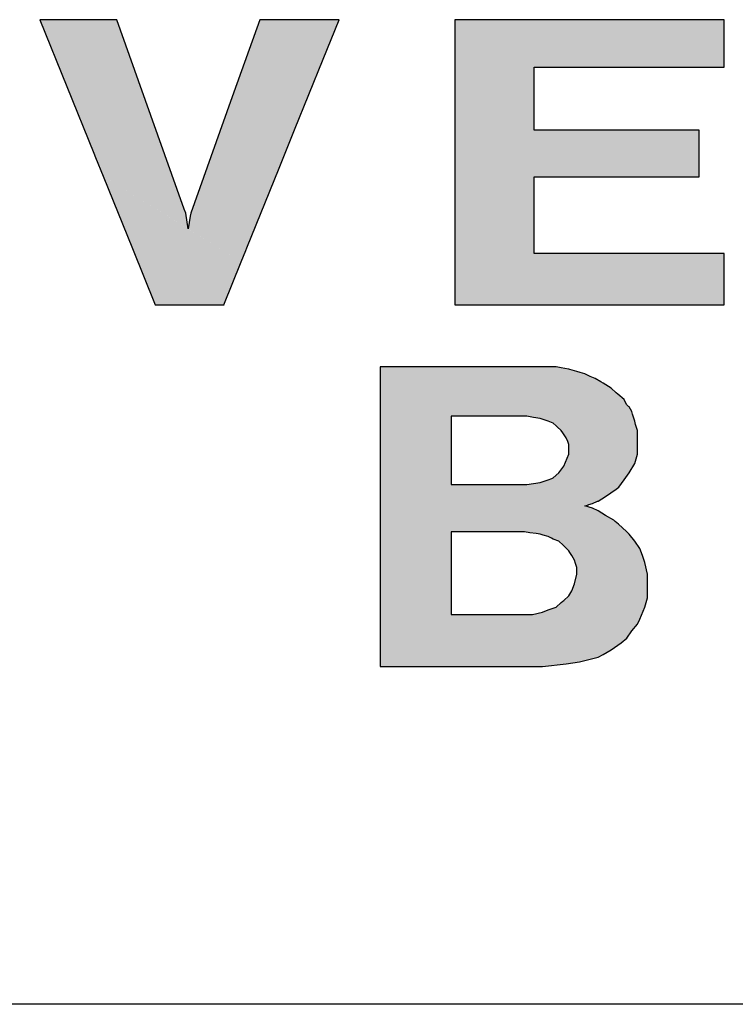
# Model space of a CAD drawing. Extents: x 671 to 2773, y 1614 to 3370.
# Tile 16 of 25: x 2576 to 2590, y 1859 to 1878. Entities that reach past the tile are written whole.
import ezdxf

# ---------------------------------------------------------------- set-up
doc = ezdxf.new("R2010")
doc.units = 0
doc.header["$LTSCALE"] = 0.2
doc.header["$MEASUREMENT"] = 0
doc.layers.add('CARIMBO', color=7, linetype='CONTINUOUS')

msp = doc.modelspace()

# ---------------------------------------------------------------- hatches: boundary and pattern name
at = {"layer": 'CARIMBO'}
h = msp.add_hatch(color=7, dxfattribs=at)
h.paths.add_polyline_path([(2579.784, 1874.298), (2580.876, 1873.622), (2581.506, 1875.18), (2580.352, 1875.895)])
h.paths.add_polyline_path([(2580.352, 1875.895), (2581.506, 1875.18), (2581.807, 1875.923), (2580.623, 1876.657)])
h.paths.add_polyline_path([(2580.623, 1876.657), (2581.807, 1875.923), (2582.365, 1877.303), (2581.127, 1878.071)])
h.paths.add_polyline_path([(2581.127, 1878.071), (2582.365, 1877.303), (2582.675, 1878.071)])
h.paths.add_polyline_path([(2578.077, 1875.022), (2579.735, 1873.994), (2579.685, 1874.298), (2577.929, 1875.387)])
h.paths.add_polyline_path([(2579.735, 1873.994), (2580.767, 1873.353), (2580.856, 1873.573), (2579.775, 1874.243)])
h.paths.add_polyline_path([(2577.929, 1875.387), (2579.685, 1874.298), (2579.657, 1874.377), (2577.896, 1875.469)])
h.paths.add_polyline_path([(2579.775, 1874.243), (2580.856, 1873.573), (2580.876, 1873.622), (2579.784, 1874.298)])
h.paths.add_polyline_path([(2577.896, 1875.469), (2579.657, 1874.377), (2578.767, 1876.878), (2576.844, 1878.071)])
h.paths.add_polyline_path([(2576.844, 1878.071), (2578.767, 1876.878), (2578.343, 1878.071)], flags=16)
h.paths.add_polyline_path([(2579.092, 1872.511), (2580.427, 1872.511), (2578.646, 1873.615)], flags=16)
h.paths.add_polyline_path([(2578.646, 1873.615), (2580.427, 1872.511), (2580.767, 1873.353), (2578.077, 1875.022)])
edge = h.paths.add_edge_path(flags=16)
edge.add_line((2579.092, 1872.511), (2580.435, 1872.511))
msp.add_hatch(color=7, dxfattribs=at).paths.add_polyline_path([(2586.217, 1878.071), (2584.984, 1878.071), (2584.924, 1878.071), (2584.924, 1877.959), (2584.924, 1876.881), (2584.924, 1876.769), (2584.924, 1875.967), (2584.924, 1875.764), (2584.924, 1874.476), (2584.924, 1872.511), (2588.093, 1872.511), (2590.171, 1872.511), (2590.171, 1872.714), (2590.171, 1873.516), (2588.877, 1873.516), (2588.55, 1873.516), (2586.472, 1873.516), (2586.472, 1874.804), (2586.472, 1875.007), (2587.766, 1875.007), (2587.947, 1875.007), (2589.685, 1875.007), (2589.685, 1875.119), (2589.685, 1875.157), (2589.685, 1875.921), (2588.452, 1875.921), (2588.391, 1875.921), (2588.21, 1875.921), (2586.472, 1875.921), (2586.472, 1876.998), (2586.472, 1877.111), (2586.472, 1877.148), (2587.705, 1877.148), (2590.171, 1877.148), (2590.171, 1878.071), (2588.683, 1878.071)])
h = msp.add_hatch(color=7, dxfattribs=at)
h.paths.add_polyline_path([(2586.476, 1871.308), (2585.878, 1871.308), (2585.732, 1871.308), (2585.391, 1871.308), (2584.991, 1871.308), (2584.667, 1871.308), (2584.334, 1871.308), (2584.218, 1871.308), (2583.786, 1871.308), (2583.492, 1871.308), (2583.474, 1871.308), (2583.474, 1871.204), (2583.474, 1871.138), (2583.474, 1871.131), (2583.474, 1871.113), (2583.474, 1871.07), (2583.474, 1871.055), (2583.474, 1870.981), (2583.474, 1870.902), (2583.474, 1870.793), (2583.474, 1870.692), (2583.474, 1870.492), (2583.474, 1870.121), (2583.474, 1870.031), (2583.474, 1869.819), (2583.474, 1869.527), (2583.474, 1869.397), (2583.474, 1869.199), (2583.474, 1868.998), (2583.474, 1868.841), (2583.474, 1868.578), (2583.474, 1868.391), (2583.474, 1868.28), (2583.474, 1868.142), (2583.474, 1867.965), (2583.474, 1867.765), (2583.474, 1867.43), (2583.474, 1867.307), (2583.474, 1865.469), (2586.439, 1865.469), (2586.637, 1865.469), (2587.098, 1865.518), (2587.354, 1865.559), (2587.56, 1865.609), (2587.716, 1865.65), (2587.815, 1865.699), (2587.971, 1865.79), (2588.169, 1865.93), (2588.276, 1866.021), (2588.375, 1866.161), (2588.482, 1866.292), (2588.531, 1866.391), (2588.63, 1866.622), (2588.68, 1866.803), (2588.68, 1866.894), (2588.68, 1867.264), (2588.63, 1867.495), (2588.581, 1867.627), (2588.531, 1867.767), (2588.433, 1867.907), (2588.326, 1868.047), (2588.268, 1868.098), (2588.112, 1868.238), (2588.049, 1868.293), (2588.044, 1868.298), (2588.021, 1868.319), (2587.864, 1868.409), (2587.716, 1868.5), (2587.609, 1868.549), (2587.461, 1868.599), (2587.508, 1868.612), (2587.527, 1868.617), (2587.528, 1868.618), (2587.536, 1868.62), (2587.609, 1868.64), (2587.706, 1868.685), (2587.716, 1868.689), (2587.864, 1868.78), (2588.07, 1868.92), (2588.12, 1868.961), (2588.227, 1869.101), (2588.326, 1869.241), (2588.433, 1869.422), (2588.482, 1869.604), (2588.482, 1869.694), (2588.482, 1870.065), (2588.449, 1870.185), (2588.433, 1870.246), (2588.39, 1870.385), (2588.375, 1870.436), (2588.326, 1870.526), (2588.313, 1870.536), (2588.276, 1870.567), (2588.241, 1870.637), (2588.227, 1870.666), (2588.103, 1870.77), (2588.07, 1870.798), (2588.055, 1870.812), (2587.987, 1870.874), (2587.971, 1870.889), (2587.815, 1870.987), (2587.771, 1871.013), (2587.658, 1871.078), (2587.56, 1871.119), (2587.521, 1871.138), (2587.461, 1871.169), (2587.371, 1871.197), (2587.304, 1871.218), (2587.17, 1871.253), (2587.148, 1871.259), (2587.141, 1871.26), (2586.999, 1871.289), (2586.901, 1871.308), (2586.719, 1871.308), (2586.637, 1871.308)])
h.paths.add_polyline_path([(2586.461, 1870.32), (2586.588, 1870.296), (2586.669, 1870.27), (2586.744, 1870.246), (2586.776, 1870.233), (2586.843, 1870.205), (2586.901, 1870.155), (2586.922, 1870.136), (2586.999, 1870.065), (2587.03, 1870.021), (2587.098, 1869.925), (2587.125, 1869.853), (2587.148, 1869.793), (2587.148, 1869.604), (2587.049, 1869.373), (2586.95, 1869.241), (2586.843, 1869.142), (2586.816, 1869.131), (2586.744, 1869.101), (2586.588, 1869.052), (2586.332, 1869.011), (2584.858, 1869.011), (2584.858, 1869.925), (2584.858, 1870.124), (2584.858, 1870.271), (2584.858, 1870.345), (2584.903, 1870.345), (2585.17, 1870.345), (2585.481, 1870.345), (2585.952, 1870.345), (2586.258, 1870.345), (2586.332, 1870.345)], flags=16)
h.paths.add_polyline_path([(2586.283, 1868.088), (2586.387, 1868.074), (2586.511, 1868.057), (2586.588, 1868.047), (2586.646, 1868.028), (2586.744, 1867.997), (2586.809, 1867.965), (2586.843, 1867.948), (2586.95, 1867.907), (2587.035, 1867.829), (2587.049, 1867.816), (2587.069, 1867.796), (2587.148, 1867.717), (2587.166, 1867.688), (2587.205, 1867.627), (2587.255, 1867.536), (2587.278, 1867.471), (2587.304, 1867.396), (2587.304, 1867.264), (2587.255, 1867.075), (2587.205, 1866.943), (2587.148, 1866.844), (2587.049, 1866.754), (2587.032, 1866.74), (2586.999, 1866.713), (2586.901, 1866.622), (2586.744, 1866.572), (2586.637, 1866.523), (2586.439, 1866.482), (2586.283, 1866.482), (2584.858, 1866.482), (2584.858, 1867.365), (2584.858, 1867.462), (2584.858, 1867.626), (2584.858, 1867.742), (2584.858, 1867.888), (2584.858, 1868.04), (2584.858, 1868.088), (2584.897, 1868.088), (2585.142, 1868.088), (2585.359, 1868.088), (2585.621, 1868.088), (2585.976, 1868.088), (2586.188, 1868.088)], flags=16)

# ---------------------------------------------------------------- linework, layer by layer
at = {"layer": 'CARIMBO', "color": 7}
for p, q in [((2579.092, 1872.511), (2580.435, 1872.511)), ((2579.092, 1872.511), (2580.435, 1872.511)), ((2584.924, 1872.511), (2590.171, 1872.511)), ((2584.924, 1872.511), (2590.171, 1872.511))]:
    msp.add_line(p, q, dxfattribs=at)
at = {"layer": 'CARIMBO', "color": 6}
msp.add_line((2635.528, 1858.883), (2539.367, 1858.883), dxfattribs=at)
at = {"layer": 'CARIMBO', "color": 7, "invisible_edges": 5}
for points in [[(2576.844, 1878.071), (2578.767, 1876.878), (2578.343, 1878.071)], [(2577.896, 1875.469), (2579.657, 1874.377), (2578.767, 1876.878), (2576.844, 1878.071)], [(2576.844, 1878.071), (2578.767, 1876.878), (2578.343, 1878.071)], [(2577.896, 1875.469), (2579.657, 1874.377), (2578.767, 1876.878), (2576.844, 1878.071)], [(2580.623, 1876.657), (2581.807, 1875.923), (2582.365, 1877.303), (2581.127, 1878.071)], [(2580.623, 1876.657), (2581.807, 1875.923), (2582.365, 1877.303), (2581.127, 1878.071)], [(2581.127, 1878.071), (2582.365, 1877.303), (2582.675, 1878.071)], [(2581.127, 1878.071), (2582.365, 1877.303), (2582.675, 1878.071)], [(2584.924, 1877.959), (2586.472, 1876.998), (2586.472, 1877.111), (2584.924, 1878.071)], [(2584.924, 1878.071), (2586.472, 1877.111), (2586.472, 1877.148), (2584.984, 1878.071)], [(2584.924, 1877.959), (2586.472, 1876.998), (2586.472, 1877.111), (2584.924, 1878.071)], [(2584.924, 1878.071), (2586.472, 1877.111), (2586.472, 1877.148), (2584.984, 1878.071)], [(2584.924, 1876.881), (2586.472, 1875.921), (2586.472, 1876.998), (2584.924, 1877.959)], [(2584.924, 1876.881), (2586.472, 1875.921), (2586.472, 1876.998), (2584.924, 1877.959)], [(2584.984, 1878.071), (2586.472, 1877.148), (2587.705, 1877.148), (2586.217, 1878.071)], [(2584.984, 1878.071), (2586.472, 1877.148), (2587.705, 1877.148), (2586.217, 1878.071)], [(2586.217, 1878.071), (2587.705, 1877.148), (2590.171, 1877.148), (2588.683, 1878.071)], [(2586.217, 1878.071), (2587.705, 1877.148), (2590.171, 1877.148), (2588.683, 1878.071)], [(2588.683, 1878.071), (2590.171, 1877.148), (2590.171, 1878.071)], [(2588.683, 1878.071), (2590.171, 1877.148), (2590.171, 1878.071)], [(2584.924, 1876.769), (2587.766, 1875.007), (2587.947, 1875.007), (2584.924, 1876.881)], [(2584.924, 1876.769), (2587.766, 1875.007), (2587.947, 1875.007), (2584.924, 1876.881)], [(2580.352, 1875.895), (2581.506, 1875.18), (2581.807, 1875.923), (2580.623, 1876.657)], [(2580.352, 1875.895), (2581.506, 1875.18), (2581.807, 1875.923), (2580.623, 1876.657)], [(2584.924, 1875.967), (2586.472, 1875.007), (2587.766, 1875.007), (2584.924, 1876.769)], [(2584.924, 1875.967), (2586.472, 1875.007), (2587.766, 1875.007), (2584.924, 1876.769)], [(2579.784, 1874.298), (2580.876, 1873.622), (2581.506, 1875.18), (2580.352, 1875.895)], [(2579.784, 1874.298), (2580.876, 1873.622), (2581.506, 1875.18), (2580.352, 1875.895)], [(2584.924, 1875.764), (2586.472, 1874.804), (2586.472, 1875.007), (2584.924, 1875.967)], [(2584.924, 1875.764), (2586.472, 1874.804), (2586.472, 1875.007), (2584.924, 1875.967)], [(2586.472, 1875.921), (2587.947, 1875.007), (2589.685, 1875.007), (2588.21, 1875.921)], [(2586.472, 1875.921), (2587.947, 1875.007), (2589.685, 1875.007), (2588.21, 1875.921)], [(2588.21, 1875.921), (2589.685, 1875.007), (2589.685, 1875.119), (2588.391, 1875.921)], [(2588.21, 1875.921), (2589.685, 1875.007), (2589.685, 1875.119), (2588.391, 1875.921)], [(2588.391, 1875.921), (2589.685, 1875.119), (2589.685, 1875.157), (2588.452, 1875.921)], [(2588.391, 1875.921), (2589.685, 1875.119), (2589.685, 1875.157), (2588.452, 1875.921)], [(2588.452, 1875.921), (2589.685, 1875.157), (2589.685, 1875.921)], [(2588.452, 1875.921), (2589.685, 1875.157), (2589.685, 1875.921)], [(2584.924, 1874.476), (2586.472, 1873.516), (2586.472, 1874.804), (2584.924, 1875.764)], [(2584.924, 1874.476), (2586.472, 1873.516), (2586.472, 1874.804), (2584.924, 1875.764)], [(2577.929, 1875.387), (2579.685, 1874.298), (2579.657, 1874.377), (2577.896, 1875.469)], [(2577.929, 1875.387), (2579.685, 1874.298), (2579.657, 1874.377), (2577.896, 1875.469)], [(2578.077, 1875.022), (2579.735, 1873.994), (2579.685, 1874.298), (2577.929, 1875.387)], [(2578.077, 1875.022), (2579.735, 1873.994), (2579.685, 1874.298), (2577.929, 1875.387)], [(2578.646, 1873.615), (2580.427, 1872.511), (2580.767, 1873.353), (2578.077, 1875.022)], [(2578.646, 1873.615), (2580.427, 1872.511), (2580.767, 1873.353), (2578.077, 1875.022)], [(2579.775, 1874.243), (2580.856, 1873.573), (2580.876, 1873.622), (2579.784, 1874.298)], [(2579.775, 1874.243), (2580.856, 1873.573), (2580.876, 1873.622), (2579.784, 1874.298)], [(2584.924, 1872.511), (2584.924, 1872.511), (2588.093, 1872.511), (2584.924, 1874.476)], [(2584.924, 1872.511), (2584.924, 1872.511), (2588.093, 1872.511), (2584.924, 1874.476)], [(2579.735, 1873.994), (2580.767, 1873.353), (2580.856, 1873.573), (2579.775, 1874.243)], [(2579.735, 1873.994), (2580.767, 1873.353), (2580.856, 1873.573), (2579.775, 1874.243)], [(2579.092, 1872.511), (2579.092, 1872.511), (2580.427, 1872.511), (2578.646, 1873.615)], [(2579.092, 1872.511), (2579.092, 1872.511), (2580.427, 1872.511), (2578.646, 1873.615)], [(2586.472, 1873.516), (2588.093, 1872.511), (2590.171, 1872.511), (2588.55, 1873.516)], [(2586.472, 1873.516), (2588.093, 1872.511), (2590.171, 1872.511), (2588.55, 1873.516)], [(2588.55, 1873.516), (2590.171, 1872.511), (2590.171, 1872.714), (2588.877, 1873.516)], [(2588.55, 1873.516), (2590.171, 1872.511), (2590.171, 1872.714), (2588.877, 1873.516)], [(2588.877, 1873.516), (2590.171, 1872.714), (2590.171, 1873.516)], [(2588.877, 1873.516), (2590.171, 1872.714), (2590.171, 1873.516)], [(2583.474, 1871.204), (2587.609, 1868.64), (2587.706, 1868.685), (2583.474, 1871.308)], [(2583.474, 1871.308), (2587.706, 1868.685), (2587.716, 1868.689), (2583.492, 1871.308)], [(2583.474, 1871.204), (2587.609, 1868.64), (2587.706, 1868.685), (2583.474, 1871.308)], [(2583.474, 1871.308), (2587.706, 1868.685), (2587.716, 1868.689), (2583.492, 1871.308)], [(2583.492, 1871.308), (2587.716, 1868.689), (2587.864, 1868.78), (2583.786, 1871.308)], [(2583.492, 1871.308), (2587.716, 1868.689), (2587.864, 1868.78), (2583.786, 1871.308)], [(2583.786, 1871.308), (2587.864, 1868.78), (2588.07, 1868.92), (2584.218, 1871.308)], [(2583.786, 1871.308), (2587.864, 1868.78), (2588.07, 1868.92), (2584.218, 1871.308)], [(2584.218, 1871.308), (2588.07, 1868.92), (2588.12, 1868.961), (2584.334, 1871.308)], [(2584.218, 1871.308), (2588.07, 1868.92), (2588.12, 1868.961), (2584.334, 1871.308)], [(2584.334, 1871.308), (2588.12, 1868.961), (2588.227, 1869.101), (2584.667, 1871.308)], [(2584.334, 1871.308), (2588.12, 1868.961), (2588.227, 1869.101), (2584.667, 1871.308)], [(2584.667, 1871.308), (2588.227, 1869.101), (2588.326, 1869.241), (2584.991, 1871.308)], [(2584.667, 1871.308), (2588.227, 1869.101), (2588.326, 1869.241), (2584.991, 1871.308)], [(2584.991, 1871.308), (2588.326, 1869.241), (2588.433, 1869.422), (2585.391, 1871.308)], [(2584.991, 1871.308), (2588.326, 1869.241), (2588.433, 1869.422), (2585.391, 1871.308)], [(2585.391, 1871.308), (2588.433, 1869.422), (2588.482, 1869.604), (2585.732, 1871.308)], [(2585.391, 1871.308), (2588.433, 1869.422), (2588.482, 1869.604), (2585.732, 1871.308)], [(2585.732, 1871.308), (2588.482, 1869.604), (2588.482, 1869.694), (2585.878, 1871.308)], [(2585.732, 1871.308), (2588.482, 1869.604), (2588.482, 1869.694), (2585.878, 1871.308)], [(2585.878, 1871.308), (2588.482, 1869.694), (2588.482, 1870.065), (2586.476, 1871.308)], [(2585.878, 1871.308), (2588.482, 1869.694), (2588.482, 1870.065), (2586.476, 1871.308)], [(2586.476, 1871.308), (2588.482, 1870.065), (2588.449, 1870.185), (2586.637, 1871.308)], [(2586.476, 1871.308), (2588.482, 1870.065), (2588.449, 1870.185), (2586.637, 1871.308)], [(2586.637, 1871.308), (2588.449, 1870.185), (2588.433, 1870.246), (2586.719, 1871.308)], [(2586.637, 1871.308), (2588.449, 1870.185), (2588.433, 1870.246), (2586.719, 1871.308)], [(2586.719, 1871.308), (2588.433, 1870.246), (2588.39, 1870.385), (2586.901, 1871.308)], [(2586.719, 1871.308), (2588.433, 1870.246), (2588.39, 1870.385), (2586.901, 1871.308)], [(2586.901, 1871.308), (2588.39, 1870.385), (2588.375, 1870.436), (2586.999, 1871.289)], [(2586.901, 1871.308), (2588.39, 1870.385), (2588.375, 1870.436), (2586.999, 1871.289)], [(2586.999, 1871.289), (2588.375, 1870.436), (2588.326, 1870.526), (2587.141, 1871.26)], [(2586.999, 1871.289), (2588.375, 1870.436), (2588.326, 1870.526), (2587.141, 1871.26)], [(2587.141, 1871.26), (2588.326, 1870.526), (2588.313, 1870.536), (2587.148, 1871.259)], [(2587.141, 1871.26), (2588.326, 1870.526), (2588.313, 1870.536), (2587.148, 1871.259)], [(2587.148, 1871.259), (2588.313, 1870.536), (2588.276, 1870.567), (2587.17, 1871.253)], [(2587.148, 1871.259), (2588.313, 1870.536), (2588.276, 1870.567), (2587.17, 1871.253)], [(2587.17, 1871.253), (2588.276, 1870.567), (2588.241, 1870.637), (2587.304, 1871.218)], [(2587.17, 1871.253), (2588.276, 1870.567), (2588.241, 1870.637), (2587.304, 1871.218)], [(2583.474, 1871.138), (2587.536, 1868.62), (2587.609, 1868.64), (2583.474, 1871.204)], [(2583.474, 1871.138), (2587.536, 1868.62), (2587.609, 1868.64), (2583.474, 1871.204)], [(2583.474, 1871.131), (2587.528, 1868.618), (2587.536, 1868.62), (2583.474, 1871.138)], [(2583.474, 1871.131), (2587.528, 1868.618), (2587.536, 1868.62), (2583.474, 1871.138)], [(2583.474, 1871.13), (2587.527, 1868.617), (2587.528, 1868.618), (2583.474, 1871.131)], [(2583.474, 1871.13), (2587.527, 1868.617), (2587.528, 1868.618), (2583.474, 1871.131)], [(2583.474, 1871.113), (2587.508, 1868.612), (2587.527, 1868.617), (2583.474, 1871.13)], [(2583.474, 1871.113), (2587.508, 1868.612), (2587.527, 1868.617), (2583.474, 1871.13)], [(2583.474, 1871.07), (2587.461, 1868.599), (2587.508, 1868.612), (2583.474, 1871.113)], [(2583.474, 1871.07), (2587.461, 1868.599), (2587.508, 1868.612), (2583.474, 1871.113)], [(2583.474, 1871.055), (2588.326, 1868.047), (2588.268, 1868.098), (2583.474, 1871.07)], [(2583.474, 1871.055), (2588.326, 1868.047), (2588.268, 1868.098), (2583.474, 1871.07)], [(2583.474, 1870.981), (2588.433, 1867.907), (2588.326, 1868.047), (2583.474, 1871.055)], [(2583.474, 1870.981), (2588.433, 1867.907), (2588.326, 1868.047), (2583.474, 1871.055)], [(2587.304, 1871.218), (2588.241, 1870.637), (2588.227, 1870.666), (2587.371, 1871.197)], [(2587.304, 1871.218), (2588.241, 1870.637), (2588.227, 1870.666), (2587.371, 1871.197)], [(2587.371, 1871.197), (2588.227, 1870.666), (2588.103, 1870.77), (2587.461, 1871.169)], [(2587.371, 1871.197), (2588.227, 1870.666), (2588.103, 1870.77), (2587.461, 1871.169)], [(2587.461, 1871.169), (2588.103, 1870.77), (2588.07, 1870.798), (2587.521, 1871.138)], [(2587.461, 1871.169), (2588.103, 1870.77), (2588.07, 1870.798), (2587.521, 1871.138)], [(2587.521, 1871.138), (2588.07, 1870.798), (2588.055, 1870.812), (2587.56, 1871.119)], [(2587.521, 1871.138), (2588.07, 1870.798), (2588.055, 1870.812), (2587.56, 1871.119)], [(2587.56, 1871.119), (2588.055, 1870.812), (2587.987, 1870.874), (2587.658, 1871.078)], [(2587.56, 1871.119), (2588.055, 1870.812), (2587.987, 1870.874), (2587.658, 1871.078)], [(2587.658, 1871.078), (2587.987, 1870.874), (2587.971, 1870.889), (2587.771, 1871.013)], [(2587.658, 1871.078), (2587.987, 1870.874), (2587.971, 1870.889), (2587.771, 1871.013)], [(2583.474, 1870.902), (2588.531, 1867.767), (2588.433, 1867.907), (2583.474, 1870.981)], [(2583.474, 1870.902), (2588.531, 1867.767), (2588.433, 1867.907), (2583.474, 1870.981)], [(2583.474, 1870.793), (2588.581, 1867.627), (2588.531, 1867.767), (2583.474, 1870.902)], [(2583.474, 1870.793), (2588.581, 1867.627), (2588.531, 1867.767), (2583.474, 1870.902)], [(2587.771, 1871.013), (2587.971, 1870.889), (2587.815, 1870.987)], [(2587.771, 1871.013), (2587.971, 1870.889), (2587.815, 1870.987)], [(2583.474, 1870.692), (2588.63, 1867.495), (2588.581, 1867.627), (2583.474, 1870.793)], [(2583.474, 1870.692), (2588.63, 1867.495), (2588.581, 1867.627), (2583.474, 1870.793)], [(2583.474, 1870.492), (2588.68, 1867.264), (2588.63, 1867.495), (2583.474, 1870.692)], [(2583.474, 1870.492), (2588.68, 1867.264), (2588.63, 1867.495), (2583.474, 1870.692)], [(2583.474, 1870.121), (2588.68, 1866.894), (2588.68, 1867.264), (2583.474, 1870.492)], [(2583.474, 1870.121), (2588.68, 1866.894), (2588.68, 1867.264), (2583.474, 1870.492)], [(2584.858, 1870.271), (2586.744, 1869.101), (2586.816, 1869.131), (2584.858, 1870.345)], [(2584.858, 1870.345), (2586.816, 1869.131), (2586.843, 1869.142), (2584.903, 1870.345)], [(2584.858, 1870.271), (2586.744, 1869.101), (2586.816, 1869.131), (2584.858, 1870.345)], [(2584.858, 1870.345), (2586.816, 1869.131), (2586.843, 1869.142), (2584.903, 1870.345)], [(2584.858, 1870.124), (2586.588, 1869.052), (2586.744, 1869.101), (2584.858, 1870.271)], [(2584.858, 1870.124), (2586.588, 1869.052), (2586.744, 1869.101), (2584.858, 1870.271)], [(2584.903, 1870.345), (2586.843, 1869.142), (2586.95, 1869.241), (2585.17, 1870.345)], [(2584.903, 1870.345), (2586.843, 1869.142), (2586.95, 1869.241), (2585.17, 1870.345)], [(2585.17, 1870.345), (2586.95, 1869.241), (2587.049, 1869.373), (2585.481, 1870.345)], [(2585.17, 1870.345), (2586.95, 1869.241), (2587.049, 1869.373), (2585.481, 1870.345)], [(2585.481, 1870.345), (2587.049, 1869.373), (2587.148, 1869.604), (2585.952, 1870.345)], [(2585.481, 1870.345), (2587.049, 1869.373), (2587.148, 1869.604), (2585.952, 1870.345)], [(2585.952, 1870.345), (2587.148, 1869.604), (2587.148, 1869.793), (2586.258, 1870.345)], [(2585.952, 1870.345), (2587.148, 1869.604), (2587.148, 1869.793), (2586.258, 1870.345)], [(2586.258, 1870.345), (2587.148, 1869.793), (2587.125, 1869.853), (2586.332, 1870.345)], [(2586.258, 1870.345), (2587.148, 1869.793), (2587.125, 1869.853), (2586.332, 1870.345)], [(2586.332, 1870.345), (2587.125, 1869.853), (2587.098, 1869.925), (2586.461, 1870.32)], [(2586.332, 1870.345), (2587.125, 1869.853), (2587.098, 1869.925), (2586.461, 1870.32)], [(2586.461, 1870.32), (2587.098, 1869.925), (2587.03, 1870.021), (2586.588, 1870.296)], [(2586.461, 1870.32), (2587.098, 1869.925), (2587.03, 1870.021), (2586.588, 1870.296)], [(2586.588, 1870.296), (2587.03, 1870.021), (2586.999, 1870.065), (2586.669, 1870.27)], [(2586.588, 1870.296), (2587.03, 1870.021), (2586.999, 1870.065), (2586.669, 1870.27)], [(2586.669, 1870.27), (2586.999, 1870.065), (2586.922, 1870.136), (2586.744, 1870.246)], [(2586.669, 1870.27), (2586.999, 1870.065), (2586.922, 1870.136), (2586.744, 1870.246)], [(2583.474, 1870.031), (2588.68, 1866.803), (2588.68, 1866.894), (2583.474, 1870.121)], [(2583.474, 1870.031), (2588.68, 1866.803), (2588.68, 1866.894), (2583.474, 1870.121)], [(2584.858, 1869.925), (2586.332, 1869.011), (2586.588, 1869.052), (2584.858, 1870.124)], [(2584.858, 1869.925), (2586.332, 1869.011), (2586.588, 1869.052), (2584.858, 1870.124)], [(2586.744, 1870.246), (2586.922, 1870.136), (2586.901, 1870.155), (2586.776, 1870.233)], [(2586.744, 1870.246), (2586.922, 1870.136), (2586.901, 1870.155), (2586.776, 1870.233)], [(2586.776, 1870.233), (2586.901, 1870.155), (2586.843, 1870.205)], [(2586.776, 1870.233), (2586.901, 1870.155), (2586.843, 1870.205)], [(2583.474, 1869.819), (2588.63, 1866.622), (2588.68, 1866.803), (2583.474, 1870.031)], [(2583.474, 1869.819), (2588.63, 1866.622), (2588.68, 1866.803), (2583.474, 1870.031)], [(2584.858, 1869.011), (2584.858, 1869.011), (2586.332, 1869.011), (2584.858, 1869.925)], [(2584.858, 1869.011), (2584.858, 1869.011), (2586.332, 1869.011), (2584.858, 1869.925)], [(2583.474, 1869.527), (2588.531, 1866.391), (2588.63, 1866.622), (2583.474, 1869.819)], [(2583.474, 1869.527), (2588.531, 1866.391), (2588.63, 1866.622), (2583.474, 1869.819)], [(2583.474, 1869.397), (2588.482, 1866.292), (2588.531, 1866.391), (2583.474, 1869.527)], [(2583.474, 1869.397), (2588.482, 1866.292), (2588.531, 1866.391), (2583.474, 1869.527)], [(2583.474, 1869.199), (2588.375, 1866.161), (2588.482, 1866.292), (2583.474, 1869.397)], [(2583.474, 1869.199), (2588.375, 1866.161), (2588.482, 1866.292), (2583.474, 1869.397)], [(2583.474, 1868.998), (2588.276, 1866.021), (2588.375, 1866.161), (2583.474, 1869.199)], [(2583.474, 1868.998), (2588.276, 1866.021), (2588.375, 1866.161), (2583.474, 1869.199)], [(2583.474, 1868.841), (2588.169, 1865.93), (2588.276, 1866.021), (2583.474, 1868.998)], [(2583.474, 1868.841), (2588.169, 1865.93), (2588.276, 1866.021), (2583.474, 1868.998)], [(2583.474, 1868.578), (2587.971, 1865.79), (2588.169, 1865.93), (2583.474, 1868.841)], [(2583.474, 1868.578), (2587.971, 1865.79), (2588.169, 1865.93), (2583.474, 1868.841)], [(2583.474, 1868.391), (2587.815, 1865.699), (2587.971, 1865.79), (2583.474, 1868.578)], [(2583.474, 1868.391), (2587.815, 1865.699), (2587.971, 1865.79), (2583.474, 1868.578)], [(2587.461, 1868.599), (2588.268, 1868.098), (2588.112, 1868.238), (2587.609, 1868.549)], [(2587.461, 1868.599), (2588.268, 1868.098), (2588.112, 1868.238), (2587.609, 1868.549)], [(2587.609, 1868.549), (2588.112, 1868.238), (2588.049, 1868.293), (2587.716, 1868.5)], [(2587.609, 1868.549), (2588.112, 1868.238), (2588.049, 1868.293), (2587.716, 1868.5)], [(2583.474, 1868.28), (2587.716, 1865.65), (2587.815, 1865.699), (2583.474, 1868.391)], [(2583.474, 1868.28), (2587.716, 1865.65), (2587.815, 1865.699), (2583.474, 1868.391)], [(2587.716, 1868.5), (2588.049, 1868.293), (2588.044, 1868.298), (2587.864, 1868.409)], [(2587.716, 1868.5), (2588.049, 1868.293), (2588.044, 1868.298), (2587.864, 1868.409)], [(2587.864, 1868.409), (2588.044, 1868.298), (2588.021, 1868.319)], [(2587.864, 1868.409), (2588.044, 1868.298), (2588.021, 1868.319)], [(2583.474, 1868.142), (2587.56, 1865.609), (2587.716, 1865.65), (2583.474, 1868.28)], [(2583.474, 1868.142), (2587.56, 1865.609), (2587.716, 1865.65), (2583.474, 1868.28)], [(2583.474, 1867.965), (2587.354, 1865.559), (2587.56, 1865.609), (2583.474, 1868.142)], [(2583.474, 1867.965), (2587.354, 1865.559), (2587.56, 1865.609), (2583.474, 1868.142)], [(2583.474, 1867.765), (2587.098, 1865.518), (2587.354, 1865.559), (2583.474, 1867.965)], [(2583.474, 1867.765), (2587.098, 1865.518), (2587.354, 1865.559), (2583.474, 1867.965)], [(2584.858, 1868.04), (2586.999, 1866.713), (2587.032, 1866.74), (2584.858, 1868.088)], [(2584.858, 1868.088), (2587.032, 1866.74), (2587.049, 1866.754), (2584.897, 1868.088)], [(2584.858, 1868.04), (2586.999, 1866.713), (2587.032, 1866.74), (2584.858, 1868.088)], [(2584.858, 1868.088), (2587.032, 1866.74), (2587.049, 1866.754), (2584.897, 1868.088)], [(2584.858, 1867.888), (2586.901, 1866.622), (2586.999, 1866.713), (2584.858, 1868.04)], [(2584.858, 1867.888), (2586.901, 1866.622), (2586.999, 1866.713), (2584.858, 1868.04)], [(2584.897, 1868.088), (2587.049, 1866.754), (2587.148, 1866.844), (2585.142, 1868.088)], [(2584.897, 1868.088), (2587.049, 1866.754), (2587.148, 1866.844), (2585.142, 1868.088)], [(2585.142, 1868.088), (2587.148, 1866.844), (2587.205, 1866.943), (2585.359, 1868.088)], [(2585.142, 1868.088), (2587.148, 1866.844), (2587.205, 1866.943), (2585.359, 1868.088)], [(2585.359, 1868.088), (2587.205, 1866.943), (2587.255, 1867.075), (2585.621, 1868.088)], [(2585.359, 1868.088), (2587.205, 1866.943), (2587.255, 1867.075), (2585.621, 1868.088)], [(2585.621, 1868.088), (2587.255, 1867.075), (2587.304, 1867.264), (2585.976, 1868.088)], [(2585.621, 1868.088), (2587.255, 1867.075), (2587.304, 1867.264), (2585.976, 1868.088)], [(2585.976, 1868.088), (2587.304, 1867.264), (2587.304, 1867.396), (2586.188, 1868.088)], [(2585.976, 1868.088), (2587.304, 1867.264), (2587.304, 1867.396), (2586.188, 1868.088)], [(2586.188, 1868.088), (2587.304, 1867.396), (2587.278, 1867.471), (2586.283, 1868.088)], [(2586.188, 1868.088), (2587.304, 1867.396), (2587.278, 1867.471), (2586.283, 1868.088)], [(2586.283, 1868.088), (2587.278, 1867.471), (2587.255, 1867.536), (2586.387, 1868.074)], [(2586.283, 1868.088), (2587.278, 1867.471), (2587.255, 1867.536), (2586.387, 1868.074)], [(2586.387, 1868.074), (2587.255, 1867.536), (2587.205, 1867.627), (2586.511, 1868.057)], [(2586.387, 1868.074), (2587.255, 1867.536), (2587.205, 1867.627), (2586.511, 1868.057)], [(2586.511, 1868.057), (2587.205, 1867.627), (2587.166, 1867.688), (2586.588, 1868.047)], [(2586.511, 1868.057), (2587.205, 1867.627), (2587.166, 1867.688), (2586.588, 1868.047)], [(2586.588, 1868.047), (2587.166, 1867.688), (2587.148, 1867.717), (2586.646, 1868.028)], [(2586.588, 1868.047), (2587.166, 1867.688), (2587.148, 1867.717), (2586.646, 1868.028)], [(2586.646, 1868.028), (2587.148, 1867.717), (2587.069, 1867.796), (2586.744, 1867.997)], [(2586.646, 1868.028), (2587.148, 1867.717), (2587.069, 1867.796), (2586.744, 1867.997)], [(2586.744, 1867.997), (2587.069, 1867.796), (2587.049, 1867.816), (2586.809, 1867.965)], [(2586.744, 1867.997), (2587.069, 1867.796), (2587.049, 1867.816), (2586.809, 1867.965)], [(2586.809, 1867.965), (2587.049, 1867.816), (2587.035, 1867.829), (2586.843, 1867.948)], [(2586.809, 1867.965), (2587.049, 1867.816), (2587.035, 1867.829), (2586.843, 1867.948)], [(2584.858, 1867.742), (2586.744, 1866.572), (2586.901, 1866.622), (2584.858, 1867.888)], [(2584.858, 1867.742), (2586.744, 1866.572), (2586.901, 1866.622), (2584.858, 1867.888)], [(2586.843, 1867.948), (2587.035, 1867.829), (2586.95, 1867.907)], [(2586.843, 1867.948), (2587.035, 1867.829), (2586.95, 1867.907)], [(2583.474, 1867.43), (2586.637, 1865.469), (2587.098, 1865.518), (2583.474, 1867.765)], [(2583.474, 1867.43), (2586.637, 1865.469), (2587.098, 1865.518), (2583.474, 1867.765)], [(2584.858, 1867.626), (2586.637, 1866.523), (2586.744, 1866.572), (2584.858, 1867.742)], [(2584.858, 1867.626), (2586.637, 1866.523), (2586.744, 1866.572), (2584.858, 1867.742)], [(2584.858, 1867.462), (2586.439, 1866.482), (2586.637, 1866.523), (2584.858, 1867.626)], [(2584.858, 1867.462), (2586.439, 1866.482), (2586.637, 1866.523), (2584.858, 1867.626)], [(2583.474, 1867.307), (2586.439, 1865.469), (2586.637, 1865.469), (2583.474, 1867.43)], [(2583.474, 1867.307), (2586.439, 1865.469), (2586.637, 1865.469), (2583.474, 1867.43)], [(2584.858, 1867.365), (2586.283, 1866.482), (2586.439, 1866.482), (2584.858, 1867.462)], [(2584.858, 1867.365), (2586.283, 1866.482), (2586.439, 1866.482), (2584.858, 1867.462)], [(2583.474, 1865.469), (2583.474, 1865.469), (2586.439, 1865.469), (2583.474, 1867.307)], [(2583.474, 1865.469), (2583.474, 1865.469), (2586.439, 1865.469), (2583.474, 1867.307)], [(2584.858, 1866.482), (2584.858, 1866.482), (2586.283, 1866.482), (2584.858, 1867.365)], [(2584.858, 1866.482), (2584.858, 1866.482), (2586.283, 1866.482), (2584.858, 1867.365)]]:
    msp.add_3dface(points, dxfattribs=at)

doc.saveas('drawing.dxf')
